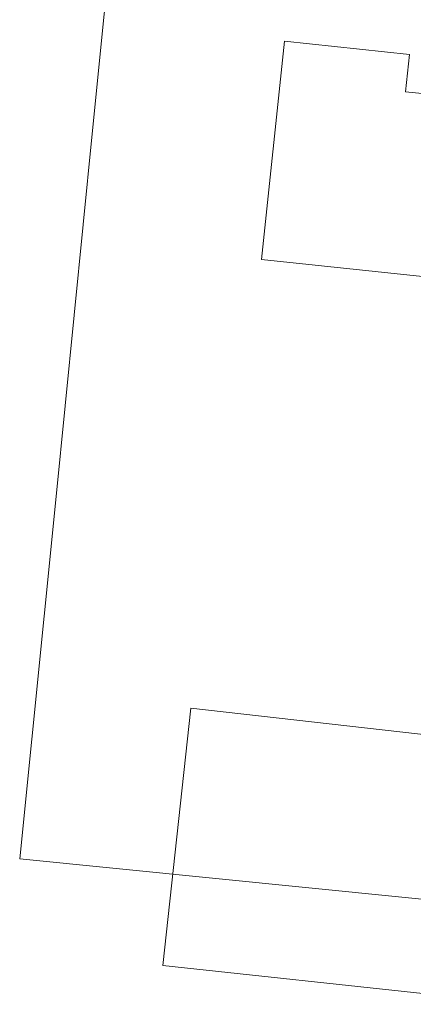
# Model space of a CAD drawing. Header units: feet. Extents: x 1620404 to 1693143, y 557267 to 607752.
# Tile 2 of 107: x 1620820 to 1620874, y 607072 to 607208. Entities that reach past the tile are written whole.
import ezdxf

# ---------------------------------------------------------------- set-up
doc = ezdxf.new("R2010")
doc.units = ezdxf.units.FT
doc.header["$MEASUREMENT"] = 0
doc.layers.add('BD_X_Building', color=241, linetype='Continuous', lineweight=0)
doc.layers.add('SH_Named_Boundary (Construction)', color=7, linetype='Continuous', lineweight=0, plot=False, transparency=0.5)

msp = doc.modelspace()

# ---------------------------------------------------------------- linework, layer by layer
at = {"layer": 'BD_X_Building'}
for p, q in [((1620856.65, 607204.63), (1620853.48, 607174.68)), ((1620873.8, 607202.82), (1620856.65, 607204.63)), ((1620873.26, 607197.71), (1620873.8, 607202.82)), ((1620887.61, 607196.19), (1620873.26, 607197.71)), ((1620853.48, 607174.68), (1620885.07, 607171.33)), ((1620839.93, 607077.82), (1620843.76, 607113.11)), ((1620843.76, 607113.11), (1620886.53, 607108.26)), ((1620882.73, 607073.18), (1620839.93, 607077.82))]:
    msp.add_line(p, q, dxfattribs=at)
at = {"layer": 'SH_Named_Boundary (Construction)', "transparency": 33554495, "flags": 128}
msp.add_lwpolyline([(1620820.26, 607092.44), (1621019.26, 607072.48), (1621024.25, 607122.23), (1621029.24, 607171.98), (1621034.22, 607221.73), (1621039.21, 607271.48), (1621044.2, 607321.24), (1621049.19, 607370.99), (1621054.18, 607420.74), (1621059.17, 607470.49), (1621064.16, 607520.24), (1621069.14, 607569.99), (1620870.14, 607589.94), (1620865.15, 607540.19), (1620860.17, 607490.44), (1620855.18, 607440.69), (1620850.19, 607390.94), (1620845.2, 607341.19), (1620840.21, 607291.44), (1620835.22, 607241.69), (1620830.23, 607191.94), (1620825.25, 607142.19), (1620820.26, 607092.44)], dxfattribs=at)

doc.saveas('drawing.dxf')
